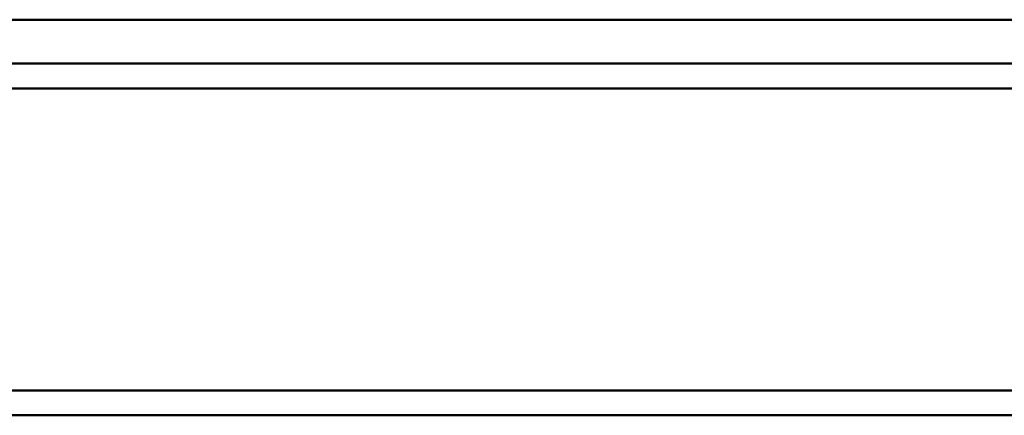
# Paper-space layout 'Layout1' of a CAD drawing. Extents: x -2 to 1033, y -36 to 596.
# Tile 91 of 256: x 191.67 to 205.12, y 482.59 to 487.99. Entities that reach past the tile are written whole.
import ezdxf

# ---------------------------------------------------------------- set-up
doc = ezdxf.new("R2010")
doc.units = 0
doc.linetypes.add('ACAD_ISO04W100', pattern=[30.5, 24, -3, 0.5, -3])
doc.layers.add('SS_JEŘÁBOVÁ DRÁHA', color=11, linetype='CONTINUOUS', lineweight=50)

psp = doc.layouts.get("Layout1")

# ---------------------------------------------------------------- linework, layer by layer
at = {"layer": 'SS_JEŘÁBOVÁ DRÁHA', "color": 1, "linetype": 'Continuous', "ltscale": 0.25}
for p, q in [((280.8, 487.985), (170.6, 487.985)), ((280.8, 487.385), (170.6, 487.385)), ((170.6, 487.045), (280.8, 487.045)), ((280.73, 482.925), (170.6, 482.925)), ((280.73, 482.585), (170.6, 482.585))]:
    psp.add_line(p, q, dxfattribs=at)
at = {"layer": 'SS_JEŘÁBOVÁ DRÁHA', "color": 7, "linetype": 'ACAD_ISO04W100', "ltscale": 0.25}
for p, q in [((282.8, 487.385), (171, 487.385)), ((285.2, 482.585), (168.1, 482.585))]:
    psp.add_line(p, q, dxfattribs=at)

doc.saveas('drawing.dxf')
